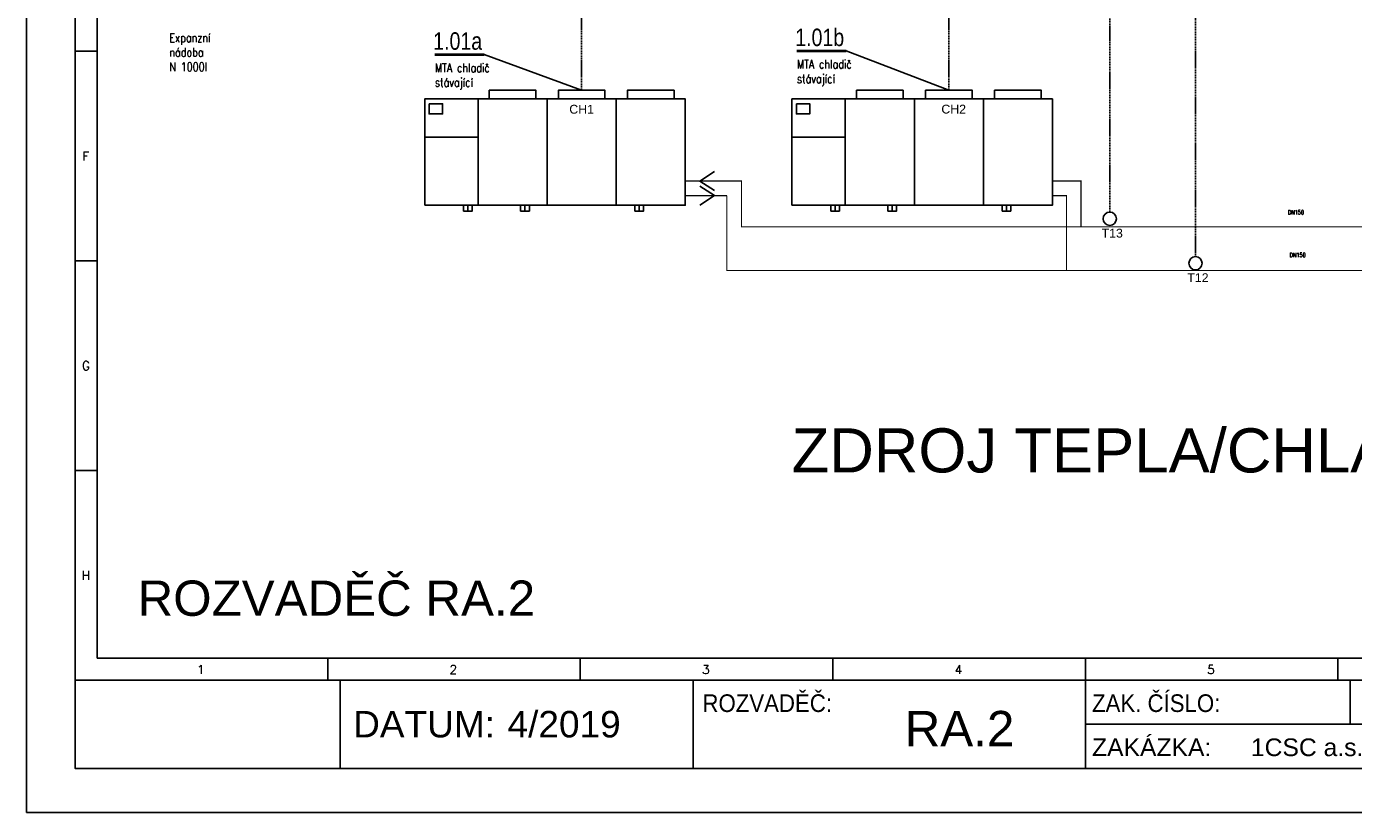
# Model space of a CAD drawing. Header units: millimetres. Extents: x 16 to 2801, y 7797 to 8217.
# Tile 7 of 18: x 2207 to 2508, y 7797 to 7976. Entities that reach past the tile are written whole.
import ezdxf
from ezdxf.enums import TextEntityAlignment as Align

# ---------------------------------------------------------------- set-up
doc = ezdxf.new("R2010")
doc.units = ezdxf.units.MM
doc.linetypes.add('DASHED', pattern=[19.05, 12.7, -6.35])
doc.linetypes.add('ČÁRKOVANÁ2', pattern=[0.375, 0.25, -0.125])
for name, color, linetype in [('NWT_UT_POZICE', 32, 'Continuous'), ('NWT_UT_PRIV', 1, 'Continuous'), ('NWT_UT_TEXT', 90, 'Continuous'), ('NWT_UT_ZARIZENI', 4, 'Continuous'), ('NWT_UT_ZPÁT', 150, 'DASHED'), ('Přístroje MaR', 1, 'Continuous'), ('UT_TEXT', 90, 'Continuous'), ('Výkres', 4, 'Continuous')]:
    doc.layers.add(name, color=color, linetype=linetype)
doc.layers.add('Výkres netisk', color=7, linetype='Continuous', plot=False)
doc.styles.add('ARIAL', font='arial.ttf', dxfattribs={"width": 0.8})
doc.styles.add('ROMANS', font='romans.shx', dxfattribs={"width": 0.8})
doc.styles.get("Standard").update_dxf_attribs({"font": 'arial.ttf'})

msp = doc.modelspace()

# ---------------------------------------------------------------- linework, layer by layer
at = {"color": 251, "elevation": 61940.74}
for points in [[(2359.68, 7940.49), (2362.99, 7942.65)], [(2359.68, 7940.49), (2362.99, 7938.33)], [(2362.98, 7937.19), (2359.68, 7939.35)], [(2362.98, 7937.19), (2359.68, 7935.03)]]:
    msp.add_lwpolyline(points, dxfattribs=at)
at = {"layer": 'NWT_UT_PRIV', "color": 251, "const_width": 0.264, "elevation": 61940.74}
for points in [[(2356.38, 7937.19), (2365.79, 7937.19)], [(2365.79, 7937.19), (2365.79, 7920.21), (2514.94, 7920.21)], [(2439.41, 7937.19), (2442.71, 7937.19), (2442.71, 7920.21)]]:
    msp.add_lwpolyline(points, dxfattribs=at)
at = {"layer": 'NWT_UT_TEXT', "color": 251}
for p, q in [((2392.83, 7969.96, 61940.74), (2416.07, 7961.07, 61940.74)), ((2310.85, 7969.13, 61940.74), (2332.9, 7961.07, 61940.74))]:
    msp.add_line(p, q, dxfattribs=at)
at = {"layer": 'NWT_UT_TEXT', "color": 251, "const_width": 0.626, "elevation": 61940.74}
for points in [[(2381.57, 7969.96), (2392.83, 7969.96)], [(2299.59, 7969.13), (2310.85, 7969.13)]]:
    msp.add_lwpolyline(points, dxfattribs=at)
at = {"layer": 'NWT_UT_ZARIZENI', "color": 251, "elevation": 61940.74}
for points in [[(2311.98, 7959.09), (2311.98, 7961.07), (2322.54, 7961.07), (2322.54, 7959.09)], [(2327.62, 7959.09), (2327.62, 7961.07), (2338.18, 7961.07), (2338.18, 7959.09)], [(2343.26, 7959.09), (2343.26, 7961.07), (2353.82, 7961.07), (2353.82, 7959.09)], [(2395.15, 7959.09), (2395.15, 7961.07), (2405.71, 7961.07), (2405.71, 7959.09)], [(2410.79, 7959.09), (2410.79, 7961.07), (2421.35, 7961.07), (2421.35, 7959.09)], [(2426.43, 7959.09), (2426.43, 7961.07), (2436.99, 7961.07), (2436.99, 7959.09)], [(2297.35, 7935), (2356.35, 7935), (2356.35, 7959.09), (2297.35, 7959.09), (2297.35, 7935)], [(2299.54, 7935), (2309.44, 7935), (2309.44, 7959.09)], [(2309.44, 7959.09), (2325.08, 7959.09), (2325.08, 7935)], [(2325.08, 7959.09), (2340.72, 7959.09), (2340.72, 7935)], [(2380.52, 7935), (2439.53, 7935), (2439.53, 7959.09), (2380.52, 7959.09), (2380.52, 7935)], [(2382.71, 7935), (2392.61, 7935), (2392.61, 7959.09)], [(2392.61, 7959.09), (2408.25, 7959.09), (2408.25, 7935)], [(2408.25, 7959.09), (2423.89, 7959.09), (2423.89, 7935)], [(2297.35, 7950.41), (2309.44, 7950.41)], [(2380.52, 7950.41), (2392.61, 7950.41)], [(2297.35, 7935), (2307.13, 7935), (2307.13, 7933.68)], [(2306.14, 7933.68), (2308.12, 7933.68), (2308.12, 7935), (2306.14, 7935), (2306.14, 7933.68)], [(2307.13, 7935), (2320.07, 7935), (2320.07, 7933.68)], [(2319.08, 7933.68), (2321.06, 7933.68), (2321.06, 7935), (2319.08, 7935), (2319.08, 7933.68)], [(2320.07, 7935), (2345.94, 7935), (2345.94, 7933.68)], [(2344.95, 7933.68), (2346.93, 7933.68), (2346.93, 7935), (2344.95, 7935), (2344.95, 7933.68)], [(2380.52, 7935), (2390.3, 7935), (2390.3, 7933.68)], [(2389.31, 7933.68), (2391.29, 7933.68), (2391.29, 7935), (2389.31, 7935), (2389.31, 7933.68)], [(2390.3, 7935), (2403.24, 7935), (2403.24, 7933.68)], [(2402.25, 7933.68), (2404.23, 7933.68), (2404.23, 7935), (2402.25, 7935), (2402.25, 7933.68)], [(2403.24, 7935), (2429.11, 7935), (2429.11, 7933.68)], [(2428.12, 7933.68), (2430.1, 7933.68), (2430.1, 7935), (2428.12, 7935), (2428.12, 7933.68)]]:
    msp.add_lwpolyline(points, dxfattribs=at)
for points in [[(2298.36, 7957.99), (2301.39, 7957.99), (2301.39, 7955.69), (2298.36, 7955.69)], [(2381.54, 7957.99), (2384.56, 7957.99), (2384.56, 7955.69), (2381.54, 7955.69)]]:
    msp.add_lwpolyline(points, close=True, dxfattribs=at)
at = {"layer": 'NWT_UT_ZPÁT', "color": 251, "ltscale": 0.25, "const_width": 0.264, "elevation": 61940.74}
for points in [[(2417.43, 7930.11), (2545.76, 7930.11), (2545.76, 8003.12)], [(2439.41, 7940.49), (2446.01, 7940.49), (2446.01, 7930.11)]]:
    msp.add_lwpolyline(points, dxfattribs=at)
at = {"layer": 'NWT_UT_ZPÁT', "color": 251, "ltscale": 0.25, "elevation": 61940.74}
msp.add_lwpolyline([(2417.43, 7930.11, 0.264, 0.264, 0), (2417.43, 7930.11, 0.264, 0.264, 0), (2369.09, 7930.11, 0.264, 0.264, 0), (2369.09, 7940.49, 0.264, 0.264, 0), (2356.38, 7940.49, 0, 0, 0)], format="xyseb", dxfattribs=at)
at = {"layer": 'Přístroje MaR', "linetype": 'ČÁRKOVANÁ2'}
for p, q in [((2452.51, 7933.45, 61940.74), (2452.56, 8182.4, 62252)), ((2471.92, 7923.36, 61940.74), (2471.81, 8182.4, 62252)), ((2332.9, 7961.07, 61940.74), (2332.9, 8172.4, 62252)), ((2416.07, 7961.07, 61940.74), (2416.08, 8172.4, 62252))]:
    msp.add_line(p, q, dxfattribs=at)
at = {"layer": 'Přístroje MaR'}
for centre in [(2452.51, 7931.95, 61940.74), (2471.92, 7921.86, 61940.74)]:
    msp.add_circle(centre, 1.5, dxfattribs=at)
at = {"layer": 'Výkres'}
for p, q in [((2223.18, 8202.4, 62252), (2223.18, 7832.4, 62252)), ((2218.18, 7969.9, 62252), (2223.18, 7969.9, 62252)), ((2218.18, 7922.4, 62252), (2223.18, 7922.4, 62252)), ((2218.18, 7827.4, 62252), (2218.18, 7903.4, 62252)), ((2218.18, 7827.4, 62252), (2218.18, 7903.4, 62252)), ((2218.18, 7874.9, 62252), (2223.18, 7874.9, 62252)), ((2785.18, 7832.4, 62252), (2223.18, 7832.4, 62252)), ((2275.38, 7832.4, 62252), (2275.38, 7827.4, 62252)), ((2332.58, 7832.4, 62252), (2332.58, 7827.4, 62252)), ((2389.78, 7832.4, 62252), (2389.78, 7827.4, 62252)), ((2446.98, 7832.4, 62252), (2446.98, 7827.4, 62252)), ((2504.18, 7832.4, 62252), (2504.18, 7827.4, 62252)), ((2218.18, 7827.4, 62252), (2790.18, 7827.4, 62252)), ((2218.18, 7827.4, 62252), (2289.68, 7827.4, 62252)), ((2278.18, 7807.4, 62252), (2278.18, 7827.4, 62252)), ((2358.18, 7807.4, 62252), (2358.18, 7827.4, 62252)), ((2446.98, 7807.4, 62252), (2446.98, 7827.4, 62252)), ((2506.98, 7817.4, 62252), (2506.98, 7827.4, 62252)), ((2690.18, 7817.4, 62252), (2446.98, 7817.4, 62252))]:
    msp.add_line(p, q, dxfattribs=at)
at = {"layer": 'Výkres', "elevation": 62252}
msp.add_lwpolyline([(2790.18, 7807.4), (2218.18, 7807.4), (2218.18, 8207.4), (2790.18, 8207.4), (2790.18, 7807.4)], close=True, dxfattribs=at)
at = {"layer": 'Výkres netisk', "color": 7, "elevation": 62252}
msp.add_lwpolyline([(2207.18, 7797.4), (2801.18, 7797.4), (2801.18, 8217.4), (2207.18, 8217.4)], close=True, dxfattribs=at)

# ---------------------------------------------------------------- texts
at = {"layer": 'NWT_UT_POZICE', "color": 251, "style": 'ARIAL', "width": 0.8}
for s, p in [('1.01a', (2299.29, 7970.24, 61940.74)), ('1.01b', (2381.28, 7971.07, 61940.74))]:
    msp.add_text(s, height=3.96, rotation=359.9994, dxfattribs=at).set_placement(p)
at = {"layer": 'NWT_UT_TEXT', "color": 251, "char_height": 1.98, "attachment_point": 1, "style": 'ROMANS'}
for s, insert in [('Expanzní nádoba\\PN 1000l', (2239.53, 7973.96, 61940.74)), ('MTA chladič\\Pstávající', (2299.65, 7967.14, 61940.74)), ('MTA chladič\\Pstávající', (2381.64, 7967.96, 61940.74))]:
    msp.add_mtext_dynamic_manual_height_columns(s, width=1638.9817, gutter_width=12.5, heights=[0], dxfattribs=dict(at, insert=insert)).dxf.set("width", 16.3898)
at = {"layer": 'Přístroje MaR'}
for s, p in [('CH1', (2330.1, 7955.76, 61940.74)), ('CH2', (2414.37, 7955.79, 61940.74)), ('T13', (2450.66, 7927.68, 61940.74)), ('T12', (2470.07, 7917.59, 61940.74))]:
    msp.add_text(s, height=2, dxfattribs=at).set_placement(p)
msp.add_text('ZDROJ TEPLA/CHLAZENÍ TECHNOLOGIE ', height=10, dxfattribs=at).set_placement((2519, 7874.45, 62252), align=Align.CENTER)
at = {"layer": 'UT_TEXT', "color": 251, "char_height": 0.924, "attachment_point": 1, "style": 'ROMANS'}
for insert in [(2492.87, 7933.86, 61940.74), (2493.25, 7924.2, 61940.74)]:
    msp.add_mtext_dynamic_manual_height_columns('\\pxql;DN150', width=237.6501, gutter_width=12.5, heights=[0], dxfattribs=dict(at, insert=insert)).dxf.set("width", 2.3765)
at = {"layer": 'Výkres', "style": 'ROMANS'}
for s, p in [('F', (2220.62, 7945.14, 62252)), ('G', (2220.62, 7897.64, 62252)), ('H', (2220.62, 7850.14, 62252)), ('1', (2246.63, 7828.78, 62252)), ('2', (2303.83, 7828.78, 62252)), ('3', (2361.03, 7828.78, 62252)), ('4', (2418.23, 7828.78, 62252)), ('5', (2475.43, 7828.78, 62252))]:
    msp.add_text(s, height=2, dxfattribs=at).set_placement(p, align=Align.CENTER)
at = {"layer": 'Výkres'}
for s, height, p in [('ROZVADĚČ RA.2', 8, (2232.33, 7841.96, 62252)), ('DATUM:', 6, (2281.15, 7814.41, 62252)), ('4/2019', 6, (2316.11, 7814.41, 62252)), ('ZAKÁZKA:', 4, (2448.49, 7810.17, 62252)), ('1CSC a.s.- Rozvoj a revitalizace výrobního areálu', 4, (2484.48, 7810.17, 62252))]:
    msp.add_text(s, height=height, dxfattribs=at).set_placement(p)
at = {"layer": 'Výkres', "width": 0.9}
for s, p in [('ROZVADĚČ:', (2360.26, 7820.17, 62252)), ('ZAK. ČÍSLO:', (2448.49, 7820.17, 62252))]:
    msp.add_text(s, height=4, dxfattribs=at).set_placement(p)
at = {"layer": 'Výkres'}
msp.add_text('RA.2', height=8, dxfattribs=at).set_placement((2418.48, 7812.41, 62252), align=Align.CENTER)

doc.saveas('drawing.dxf')
